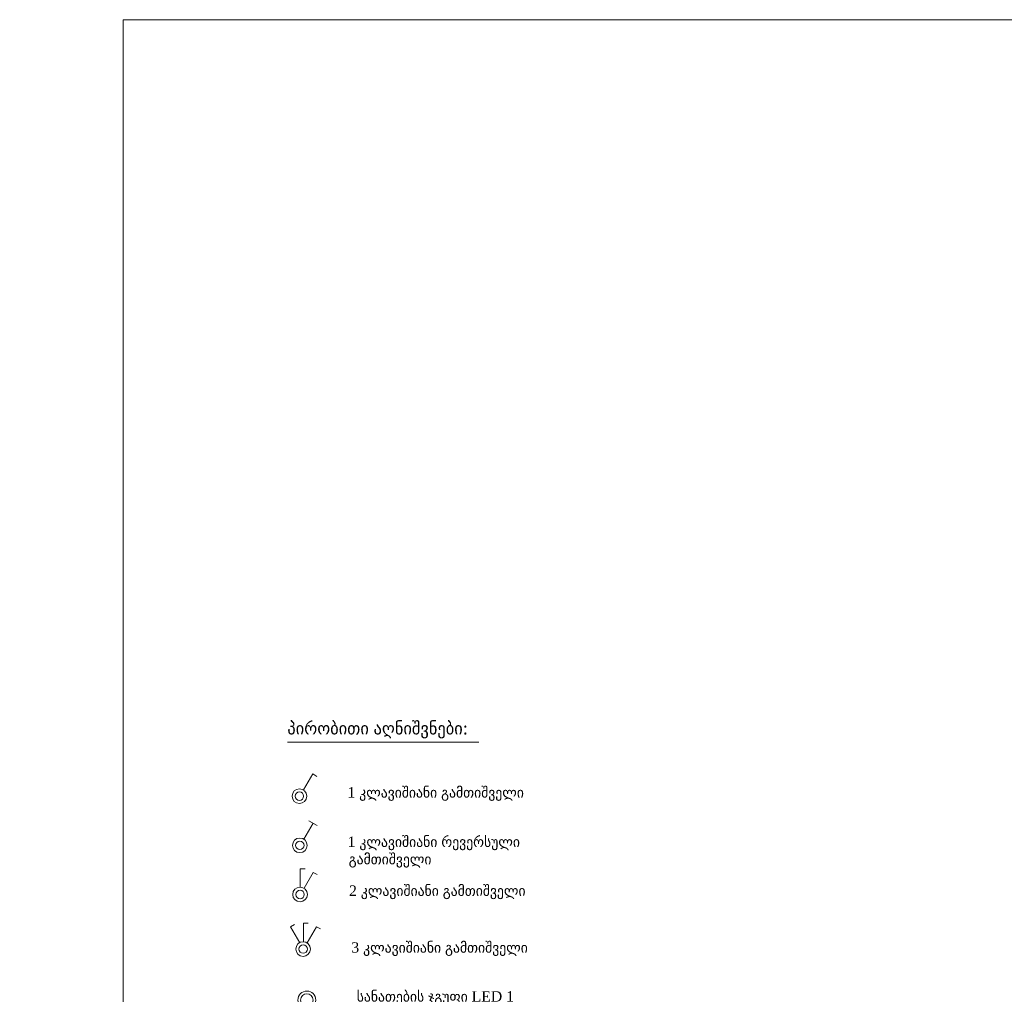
# Model space of a CAD drawing. Header units: millimetres. Extents: x 352 to 350573, y -22 to 37733.
# Tile 135 of 214: x 82476 to 91961, y 18199 to 27587. Entities that reach past the tile are written whole.
import ezdxf

# ---------------------------------------------------------------- set-up
doc = ezdxf.new("R2010")
doc.units = ezdxf.units.MM
for name, color, linetype in [('PDF _0', 1, 'Continuous'), ('PDF _PDF_Geometry', 7, 'Continuous'), ('PDF _Текст', 7, 'Continuous')]:
    doc.layers.add(name, color=color, linetype=linetype)
doc.layers.add('PDF _PD-Lighting', color=7, linetype='Continuous', true_color=0xb80000)
doc.layers.add('PDF _PD-Switches', color=7, linetype='Continuous', true_color=0x37dd00)
doc.styles.add('PDF Sylfaen', font='sylfaen.ttf')

msp = doc.modelspace()

# ---------------------------------------------------------------- linework, layer by layer
at = {"layer": 'PDF _0', "color": 7, "lineweight": 0}
msp.add_lwpolyline([(85055.8, 20626.8), (86899.8, 20626.8)], dxfattribs=at)
at = {"layer": 'PDF _PD-Lighting', "lineweight": 0}
for radius in [86.5, 60.7]:
    msp.add_circle((85242.3, 18144.1), radius, dxfattribs=at)
at = {"layer": 'PDF _PD-Switches', "lineweight": 0}
for points in [[(85209, 20167.3), (85298.5, 20322.5), (85338.3, 20298.6)], [(85213, 19693.9), (85302.5, 19849.1)], [(85262.7, 19870.9), (85340.3, 19825.2)], [(85179.1, 19228.4), (85179.1, 19407.5), (85224.9, 19407.5)], [(85214.9, 19220.5), (85304.5, 19373.7), (85342.3, 19351.8)], [(85209, 18705.3), (85209, 18884.3), (85254.7, 18884.3)], [(85173.2, 18695.3), (85083.7, 18850.5), (85123.4, 18872.4)], [(85244.8, 18695.3), (85334.3, 18850.5), (85372.1, 18828.6)]]:
    msp.add_lwpolyline(points, dxfattribs=at)
for centre, radius in [((85170.7, 20107.5), 70.6), ((85170.7, 20107.5), 40.8), ((85174.7, 19634), 70.6), ((85174.7, 19634), 40.8), ((85176.7, 19160.6), 70.6), ((85176.7, 19160.6), 40.8), ((85206.5, 18635.4), 70.6), ((85206.5, 18635.4), 40.8)]:
    msp.add_circle(centre, radius, dxfattribs=at)
at = {"layer": 'PDF _PDF_Geometry', "lineweight": 0}
msp.add_lwpolyline([(83472.4, 347.3), (121276.5, 347.3), (121276.5, 27586.9), (83472.4, 27586.9), (83472.4, 347.3), (82674.8, 347.3), (82674.8, 5994.5), (83472.4, 5994.5), (82475.9, 5994.5), (82475.9, 10313), (83472.4, 10313)], dxfattribs=at)

# ---------------------------------------------------------------- texts
at = {"layer": 'PDF _Текст', "attachment_point": 4, "style": 'PDF Sylfaen'}
for s, insert, char_height in [('პირობითი აღნიშვნები:', (85054.3, 20743.3), 120.04), ('1 კლავიშიანი გამთიშველი', (85633.2, 20128.3), 100.033), ('1 კლავიშიანი რევერსული', (85635.2, 19652.8), 100.033), ('გამთიშველი', (85645.1, 19485.7), 100.03), ('2 კლავიშიანი გამთიშველი', (85649.1, 19181.4), 100.033), ('3 კლავიშიანი გამთიშველი', (85671, 18634.3), 100.033), ('სანათების ჯგუფი LED 1', (85722.7, 18162.9), 100.033)]:
    msp.add_mtext(s, dxfattribs=dict(at, insert=insert, char_height=char_height))

doc.saveas('drawing.dxf')
